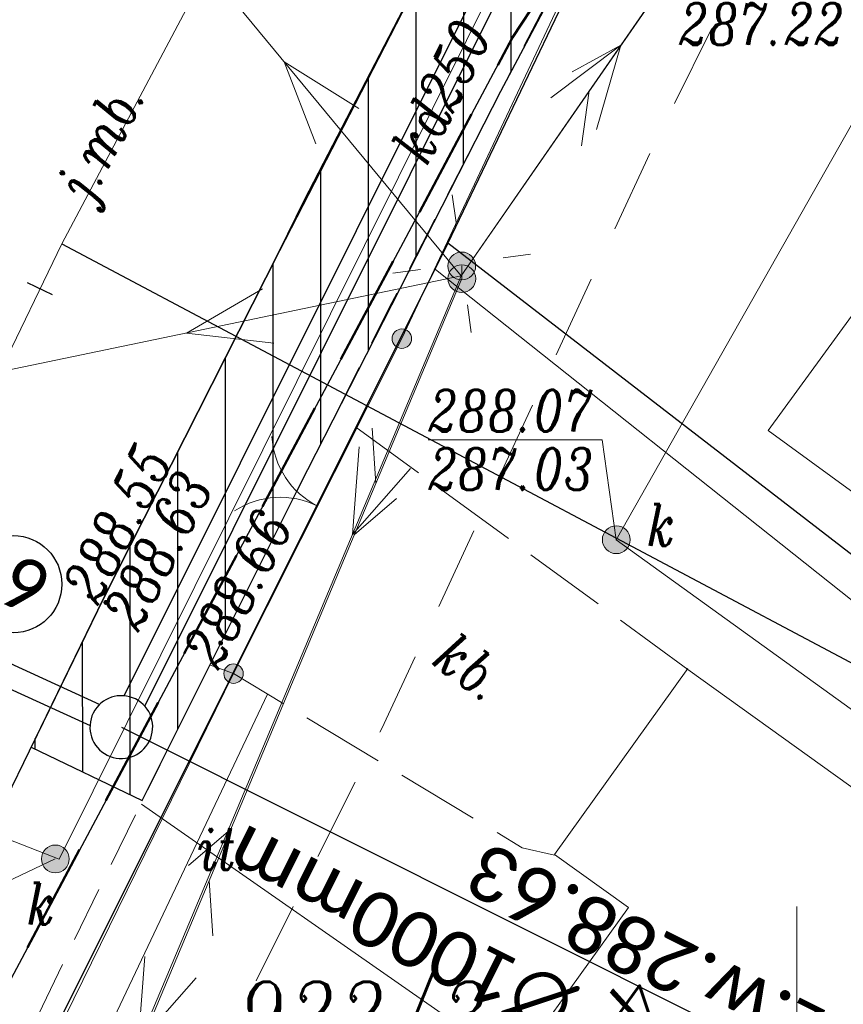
# Model space of a CAD drawing. Header units: metres. Extents: x -1 to 7476305, y 0 to 5497191.
# Tile 86 of 115: x 7475236 to 7475251, y 5497001 to 5497018. Entities that reach past the tile are written whole.
import ezdxf
from ezdxf.enums import TextEntityAlignment as Align

# ---------------------------------------------------------------- set-up
doc = ezdxf.new("R2010")
doc.units = ezdxf.units.M
for name, pattern in [('420-500', [1.5, 1, -0.5]), ('ACAD_ISO04W100', [30, 24, -3, 0, -3]), ('EGBO02-500', [2.5, 1.5, -1]), ('KTCR02-500', [1.5, 1, -0.5]), ('KTJZ01-500', [2, 1.5, -0.5]), ('slup-500', [1.75, -0.25, 0.5, -0.5, 0.5])]:
    doc.linetypes.add(name, pattern=pattern)
for name, color, linetype in [('C-DROGI-SYTUACJA', 7, 'Continuous'), ('C-DROGI-SYTUACJA-ETYKIETY', 7, 'Continuous'), ('C-SIECI-RURY', 150, 'Continuous'), ('C-SIECI-STRUKTURY', 150, 'Continuous'), ('C-SIECI-STRUKTURY-ETYKIETY', 154, 'Continuous'), ('D_chodnik do przełożenia', 3, 'Continuous'), ('D_Granice pasa drogowego', 30, '420-500'), ('D_Skarpa przy palisadach', 7, 'Continuous'), ('S-5_wymiary', 6, 'Continuous')]:
    doc.layers.add(name, color=color, linetype=linetype)
doc.layers.add('D_opis', color=7, linetype='Continuous', lineweight=18, plot=False)
for name, color, linetype, lineweight, true_color in [('EGBB01', 7, 'Continuous', 5, 0x0a0909), ('EGBD03', 7, 'Continuous', 5, 0x0a0909), ('EGBO02', 7, 'Continuous', 5, 0x0a0909), ('KTCR02', 7, 'Continuous', 5, 0x0a0909), ('KTJZ01', 7, 'Continuous', 5, 0x0a0909), ('KTKR01', 7, 'Continuous', 5, 0x0a0909), ('KTOK05_01', 7, 'Continuous', 5, 0x0a0909), ('OBOP05_02', 7, 'Continuous', 5, 0x0a0909), ('RTPW01', 7, 'Continuous', 5, 0x0a0909), ('RTPW02', 7, 'Continuous', 5, 0x0a0909), ('suepnn', 7, 'Continuous', 5, 0x0a0909), ('SUPK_01', 7, 'Continuous', 5, 0x0a0909), ('SUSM01', 7, 'Continuous', 5, 0x0a0909), ('SUSM04_01_E', 7, 'Continuous', 5, 0x0a0909), ('sutp', 7, 'Continuous', 5, 0x0a0909), ('SUUS15_05_K', 7, 'Continuous', 5, 0x0a0909), ('SZOPO_905', 7, 'Continuous', 5, 0x0a0909), ('UEEPA_512', 7, 'Continuous', 5, 0x0a0909), ('Warstwa 1', 7, 'Continuous', 5, 0x0a0909)]:
    doc.layers.add(name, color=color, linetype=linetype, lineweight=lineweight, true_color=true_color)
doc.layers.add('S-5_opis_poprzeczka', color=7, linetype='Continuous', lineweight=25)
doc.styles.add('! rom po 1.8mm', font='calibri.ttf', dxfattribs={"height": 0.9})
doc.styles.add('KAMIL', font='calibri.ttf', dxfattribs={"height": 0.75})
doc.styles.add('romans_pochyl', font='calibri.ttf', dxfattribs={"height": 0.75})
doc.styles.add('Style-ITALIC_1250', font='ITALIC_1250.shx')
doc.linetypes.add('KTOK05_01-500', pattern='A,3.75,[13,dgnlstyle-rozp_2015.shx,S=0.002778,R=0,X=0,Y=0],3.75', length=7.5)
doc.dimstyles.new('! 500', dxfattribs={"dimscale": 5, "dimtxt": 0.9, "dimasz": 0.18, "dimexe": 0.08, "dimexo": 0.04, "dimgap": 0.07, "dimtad": 1, "dimzin": 1, "dimtxsty": '! rom po 1.8mm', "dimcen": 0.09, "dimclrd": 256, "dimclre": 256, "dimclrt": 256, "dimazin": 1, "dimtfac": 1, "dimtix": 1, "dimtmove": 1, "dimatfit": 1, "dimfxl": 0.2, "dimlwd": -1, "dimlwe": -1, "dimarcsym": 0})

# ---------------------------------------------------------------- blocks, each defined once
blk = doc.blocks.new('*D107')
at = {"layer": 'D_Skarpa przy palisadach', "transparency": 16777216}
for p, q in [((7475261.652, 5497064.493), (7475239.628, 5497077.798)), ((7475202.219, 5497015.798), (7475239.616, 5497077.7)), ((7475224.163, 5497002.436), (7475202.139, 5497015.741))]:
    blk.add_line(p, q, dxfattribs=at)
at = {"layer": 'D_Skarpa przy palisadach', "lineweight": 30, "transparency": 16777216}
for points in [[(7475239.603, 5497077.708), (7475239.629, 5497077.692), (7475239.662, 5497077.777)], [(7475202.207, 5497015.805), (7475202.232, 5497015.79), (7475202.173, 5497015.721)]]:
    blk.add_solid(points, dxfattribs=at)
at = {"layer": 'Defpoints', "color": 0, "lineweight": 30, "transparency": 16777216}
for p in [(7475239.662, 5497077.777), (7475261.669, 5497064.482), (7475224.18, 5497002.426)]:
    blk.add_point(p, dxfattribs=at)
at = {"layer": 'D_Skarpa przy palisadach', "lineweight": 30, "transparency": 16777216, "insert": (7475219.717, 5497047.474), "char_height": 0.9, "attachment_point": 5, "rotation": 58.8631, "style": '! rom po 1.8mm'}
blk.add_mtext('Miejsce do wymijania sie osób ze szczególnymi potrzebami\\Pdł. 72,50m', dxfattribs=at)
blk = doc.blocks.new('*D131')
at = {"layer": 'D_opis', "transparency": 16777216}
for p, q in [((7475285.085, 5497071.614), (7475313.148, 5497052.057)), ((7475313.064, 5497052.006), (7475266.284, 5496984.879)), ((7475238.202, 5497004.339), (7475266.265, 5496984.782))]:
    blk.add_line(p, q, dxfattribs=at)
at = {"layer": 'D_opis', "lineweight": 30, "transparency": 16777216}
for points in [[(7475313.051, 5497052.014), (7475313.076, 5497051.997), (7475313.115, 5497052.08)], [(7475266.271, 5496984.888), (7475266.296, 5496984.87), (7475266.232, 5496984.805)]]:
    blk.add_solid(points, dxfattribs=at)
at = {"layer": 'Defpoints', "color": 0, "lineweight": 30, "transparency": 16777216}
for p in [(7475285.068, 5497071.625), (7475238.185, 5497004.351), (7475266.232, 5496984.805)]:
    blk.add_point(p, dxfattribs=at)
at = {"layer": 'D_opis', "lineweight": 30, "transparency": 16777216, "insert": (7475288.525, 5497019.243), "char_height": 0.9, "attachment_point": 5, "rotation": 55.1278, "style": '! rom po 1.8mm'}
blk.add_mtext('istn. chodnik do odtworzenia\\Pdł. 82,00m', dxfattribs=at)
blk = doc.blocks.new('SUUS15_05_K')
at = {"layer": 'SUUS15_05_K', "linetype": 'Continuous', "lineweight": 13, "true_color": 0x7a7a7a}
h = blk.add_hatch(color=8, dxfattribs=at)
edge = h.paths.add_edge_path()
edge.add_arc((0, 0), 0.25, 0, 360)
at = {"layer": 'SUUS15_05_K', "color": 36, "linetype": 'Continuous', "lineweight": 13, "true_color": 0x803300}
blk.add_circle((0, 0), 0.25, dxfattribs=at)
blk = doc.blocks.new('510')
at = {"layer": 'SUSM04_01_E', "linetype": 'Continuous', "lineweight": 13, "true_color": 0x7a7a7a}
h = blk.add_hatch(color=8, dxfattribs=at)
edge = h.paths.add_edge_path()
edge.add_arc((0, 0), 0.25, 0, 360)
at = {"layer": 'SUSM04_01_E', "color": 18, "linetype": 'Continuous', "lineweight": 13, "true_color": 0x0a0909}
blk.add_circle((0, 0), 0.25, dxfattribs=at)
blk = doc.blocks.new('SUSM01_1')
at = {"layer": 'SUSM01', "color": 18, "linetype": 'Continuous', "lineweight": 13, "true_color": 0x0a0909}
for p, q in [((-0.543, 0.545), (-0.897, 0.899)), ((0.517, 0.545), (0.871, 0.899)), ((-0.897, -0.869), (-0.543, -0.515)), ((0.871, -0.869), (0.517, -0.515))]:
    blk.add_line(p, q, dxfattribs=at)
blk = doc.blocks.new('905')
at = {"layer": 'SZOPO_905', "color": 18, "linetype": 'Continuous', "lineweight": 13, "true_color": 0x0a0909}
for centre, start, end in [((-1.5, 0), 0, 60), ((1.5, 0), 120, 180)]:
    blk.add_arc(centre, 1.5, start, end, dxfattribs=at)
blk = doc.blocks.new('RTPW02')
at = {"layer": 'RTPW02', "linetype": 'Continuous', "lineweight": 13, "true_color": 0x0a0909}
h = blk.add_hatch(color=18, dxfattribs=at)
edge = h.paths.add_edge_path()
edge.add_arc((0, 0), 0.045, 0, 360)
blk = doc.blocks.new('MDCP_klauzula')
at = {"layer": 'KTOK05_01', "linetype": 'Continuous', "lineweight": 18}
h = blk.add_hatch(color=252, dxfattribs=at)
edge = h.paths.add_edge_path()
edge.add_arc((7475242.89, 5497012.72), 0.175, 0, 360)
h = blk.add_hatch(color=252, dxfattribs=at)
edge = h.paths.add_edge_path()
edge.add_arc((7475239.86, 5497006.69), 0.175, 0, 360)
at = {"layer": 'EGBB01', "color": 252, "linetype": 'Continuous', "lineweight": 18, "flags": 128}
blk.add_lwpolyline([(7475263.92, 5497014.72), (7475269.546, 5497010.62), (7475262.8, 5497001.363), (7475249.485, 5497011.066), (7475254.242, 5497017.593), (7475261.93, 5497011.99), (7475263.92, 5497014.72)], close=True, dxfattribs=at)
blk.add_lwpolyline([(7475248.04, 5497006.767), (7475259.884, 5496998.26), (7475256.298, 5496993.268), (7475255.466, 5496993.866), (7475254.043, 5496991.885), (7475244.357, 5496998.842), (7475246.969, 5497002.478), (7475245.637, 5497003.435), (7475248.04, 5497006.78)], dxfattribs=at)
at = {"layer": 'EGBD03', "color": 96, "linetype": 'Continuous', "lineweight": 30, "flags": 128}
for points in [[(7475224.229, 5496974.661), (7475234.774, 5496999.181), (7475244.883, 5497018.143), (7475247.158, 5497021.622), (7475253.509, 5497032.362), (7475263.655, 5497046.357), (7475275.03, 5497059.7), (7475278.404, 5497063.267), (7475280.249, 5497065.127), (7475283.737, 5497068.192)], [(7475247.158, 5497021.622), (7475243.718, 5497014.441), (7475235.81, 5496998.61), (7475234.774, 5496999.181)], [(7475271.94, 5497019.17), (7475259.86, 5497001.99), (7475243.718, 5497014.441)]]:
    blk.add_lwpolyline(points, dxfattribs=at)
at = {"layer": 'EGBO02', "color": 252, "linetype": 'EGBO02-500', "lineweight": 18, "flags": 128}
blk.add_lwpolyline([(7475310.722, 5497088.786), (7475293.365, 5497073.57), (7475280.887, 5497061.635), (7475269.087, 5497050.145), (7475260.656, 5497040.742), (7475252.665, 5497026.697), (7475247.491, 5497016.342), (7475242.529, 5497005.703), (7475231.803, 5496984.157), (7475223.059, 5496966.836), (7475208.823, 5496940.062), (7475188.311, 5496901.265), (7475181.318, 5496888.389), (7475171.576, 5496875.579), (7475162.425, 5496863.399)], dxfattribs=at)
at = {"layer": 'KTCR02', "color": 252, "linetype": 'KTCR02-500', "lineweight": 18, "flags": 128}
blk.add_lwpolyline([(7475318.09, 5497102.78), (7475319.59, 5497101.07), (7475316.43, 5497098.44), (7475313, 5497095.57), (7475302.42, 5497086.74), (7475292.62, 5497078.32), (7475284.25, 5497070.97), (7475282.24, 5497069.06), (7475278.27, 5497065.23), (7475276.37, 5497063.29), (7475271.56, 5497058.19), (7475266.97, 5497052.93), (7475261.4, 5497045.58), (7475256.95, 5497038.97), (7475254.55, 5497035.06), (7475250.74, 5497028.48), (7475249.26, 5497025.96), (7475246.67, 5497021.06), (7475242.67, 5497013.29), (7475239.43, 5497006.85), (7475237.53, 5497003), (7475227.8, 5496982.89)], dxfattribs=at)
at = {"layer": 'KTJZ01', "color": 252, "linetype": 'KTJZ01-500', "lineweight": 18}
blk.add_line((7475248.04, 5497006.767), (7475242.063, 5497011.125), dxfattribs=at)
at = {"layer": 'KTJZ01', "color": 252, "linetype": 'KTJZ01-500', "lineweight": 18, "flags": 128}
blk.add_lwpolyline([(7475239.43, 5497006.85), (7475239.86, 5497006.69), (7475245.053, 5497003.556), (7475245.636, 5497003.42)], dxfattribs=at)
at = {"layer": 'KTKR01', "color": 252, "linetype": 'Continuous', "lineweight": 18, "flags": 128}
blk.add_lwpolyline([(7475212.28, 5496955.66), (7475218.78, 5496969.22), (7475219.24, 5496970.13), (7475226.16, 5496984.53), (7475235.46, 5497003.82), (7475237.52, 5497008.04), (7475240.69, 5497014.3), (7475241.14, 5497015.22), (7475244.36, 5497021.44), (7475244.83, 5497022.29), (7475247.7, 5497027.63), (7475248.4, 5497028.94), (7475252.58, 5497036.21)], dxfattribs=at)
at = {"layer": 'KTOK05_01', "color": 252, "linetype": 'KTOK05_01-500', "lineweight": 18}
blk.add_line((7475243.493, 5497013.964), (7475264.81, 5496997.034), dxfattribs=at)
at = {"layer": 'KTOK05_01', "color": 252, "linetype": 'Continuous', "lineweight": 18}
blk.add_line((7475242.89, 5497012.72), (7475239.86, 5497006.69), dxfattribs=at)
at = {"layer": 'KTOK05_01', "color": 252, "linetype": 'KTOK05_01-500', "lineweight": 18, "flags": 128}
for points in [[(7475249.07, 5497021.42), (7475247.44, 5497022.39), (7475242.89, 5497012.72)], [(7475239.86, 5497006.69), (7475235.87, 5496998.56), (7475228.22, 5496982.35)]]:
    blk.add_lwpolyline(points, dxfattribs=at)
at = {"layer": 'KTOK05_01', "color": 252, "linetype": 'Continuous', "lineweight": 18}
for centre in [(7475242.89, 5497012.72), (7475239.86, 5497006.69)]:
    blk.add_circle(centre, 0.175, dxfattribs=at)
at = {"layer": 'OBOP05_02', "color": 252, "linetype": 'Continuous', "lineweight": 18, "flags": 128}
blk.add_lwpolyline([(7475240.47, 5497006.32), (7475236.82, 5496998.63), (7475250.48, 5496989.03)], dxfattribs=at)
at = {"layer": 'suepnn', "color": 1, "linetype": 'Continuous', "lineweight": 13, "true_color": 0xfa0000}
blk.add_line((7475243.96, 5497013.85), (7475225.598, 5497010.029), dxfattribs=at)
at = {"layer": 'suepnn', "color": 1, "linetype": 'Continuous', "lineweight": 13, "true_color": 0xfa0000, "flags": 128}
for points in [[(7475213.493, 5497043.011), (7475228.438, 5497032.611), (7475243.96, 5497013.85), (7475263.16, 5497041.58), (7475279.69, 5497059.683)], [(7475245.57, 5497017.053), (7475246.835, 5497018.002), (7475246.392, 5497016.484)], [(7475241.344, 5497016.228), (7475240.773, 5497017.702), (7475242.114, 5497016.865)], [(7475243.96, 5497013.85), (7475226.68, 5496972.759), (7475214.092, 5496942.731)], [(7475240.586, 5497012.637), (7475239.016, 5497012.821), (7475240.383, 5497013.616)], [(7475243.045, 5497010.384), (7475242.002, 5497009.195), (7475242.123, 5497010.771)], [(7475239.188, 5497001.212), (7475238.145, 5497000.023), (7475238.266, 5497001.599)]]:
    blk.add_lwpolyline(points, dxfattribs=at)
at = {"layer": 'SUPK_01', "color": 36, "linetype": 'Continuous', "lineweight": 13, "true_color": 0x803300, "flags": 128}
for points in [[(7475249.55, 5497029.14), (7475236.72, 5497003.35), (7475235.258, 5497003.918)], [(7475264.471, 5496996.507), (7475257.47, 5497001.37), (7475246.75, 5497009.1), (7475251.19, 5497016.93)]]:
    blk.add_lwpolyline(points, dxfattribs=at)
at = {"layer": 'sutp', "color": 30, "linetype": 'Continuous', "lineweight": 13, "true_color": 0xff9100}
for p, q in [((7475243.96, 5497013.85), (7475263.16, 5497041.58)), ((7475246.835, 5497018.002), (7475245.958, 5497017.521)), ((7475246.265, 5497017.18), (7475246.124, 5497016.19)), ((7475226.724, 5496972.723), (7475243.97, 5497013.8)), ((7475242.422, 5497010.112), (7475242.355, 5497011.11)), ((7475242.034, 5497009.19), (7475242.793, 5497009.841)), ((7475239.809, 5497003.888), (7475239.05, 5497003.237)), ((7475239.421, 5497002.966), (7475239.488, 5497001.968))]:
    blk.add_line(p, q, dxfattribs=at)
at = {"layer": 'SUUS15_05_K', "color": 252, "linetype": 'Continuous', "lineweight": 18, "flags": 128}
for points in [[(7475246.75, 5497009.1), (7475246.497, 5497010.898), (7475246.347, 5497010.898)], [(7475236.651, 5497003.354), (7475234.515, 5497002.344), (7475234.365, 5497002.344)]]:
    blk.add_lwpolyline(points, dxfattribs=at)
at = {"layer": 'UEEPA_512', "color": 252, "linetype": 'slup-500', "lineweight": 18}
blk.add_line((7475243.968, 5497014.029), (7475243.97, 5497013.8), dxfattribs=at)
at = {"layer": 'Warstwa 1', "color": 252, "linetype": 'Continuous', "lineweight": 18}
blk.add_line((7475250, 5497002.5), (7475250, 5497000), dxfattribs=at)
at = {"layer": 'RTPW02', "color": 252, "linetype": 'Continuous', "lineweight": 18}
for p in [(7475237.262, 5497008.088), (7475237.562, 5497007.971), (7475239.628, 5497007.241)]:
    blk.add_blockref('RTPW02', p, dxfattribs=at)
at = {"layer": 'SUSM01', "color": 252, "linetype": 'Continuous', "lineweight": 18, "rotation": 322.8702694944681}
blk.add_blockref('SUSM01_1', (7475243.97, 5497014.05), dxfattribs=at)
at = {"layer": 'SUSM04_01_E', "color": 252, "linetype": 'Continuous', "lineweight": 18}
for p in [(7475243.968, 5497014.029), (7475243.97, 5497013.8)]:
    blk.add_blockref('510', p, dxfattribs=at)
at = {"layer": 'SUUS15_05_K', "color": 252, "linetype": 'Continuous', "lineweight": 18}
for p in [(7475246.75, 5497009.1), (7475236.651, 5497003.354)]:
    blk.add_blockref('SUUS15_05_K', p, dxfattribs=at)
at = {"layer": 'SZOPO_905', "color": 252, "linetype": 'Continuous', "lineweight": 18, "rotation": 63.32104085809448}
blk.add_blockref('905', (7475241.375, 5497009.705), dxfattribs=at)
at = {"layer": 'EGBB01', "color": 252, "linetype": 'Continuous', "lineweight": 18, "style": 'Style-ITALIC_1250', "width": 0.8}
blk.add_text('429', height=1.25, rotation=234.3123, dxfattribs=at).set_placement((7475246.141, 5497000.254), align=Align.CENTER)
at = {"layer": 'EGBD03', "color": 96, "linetype": 'Continuous', "lineweight": 30, "style": 'Style-ITALIC_1250', "width": 0.8}
blk.add_text('922/3', height=1.25, dxfattribs=at).set_placement((7475239.922, 5496999.89))
at = {"layer": 'KTJZ01', "color": 252, "linetype": 'Continuous', "lineweight": 18, "style": 'Style-ITALIC_1250', "width": 0.8}
blk.add_text('kb.', height=0.75, rotation=323.8947, dxfattribs=at).set_placement((7475243.404, 5497006.877))
at = {"layer": 'KTKR01', "color": 252, "linetype": 'Continuous', "lineweight": 18, "style": 'Style-ITALIC_1250', "width": 0.8}
blk.add_text('j.mb.', height=0.75, rotation=63.1428, dxfattribs=at).set_placement((7475237.296, 5497015.153))
at = {"layer": 'OBOP05_02', "color": 252, "linetype": 'Continuous', "lineweight": 18, "style": 'Style-ITALIC_1250', "width": 0.8}
blk.add_text('it.', height=0.75, dxfattribs=at).set_placement((7475239.219, 5497003.16))
at = {"layer": 'RTPW02', "color": 252, "linetype": 'Continuous', "lineweight": 18, "style": 'Style-ITALIC_1250', "width": 0.8}
for s, p in [('288.55', (7475237.415, 5497007.902)), ('288.63', (7475238.142, 5497007.421)), ('288.66', (7475239.582, 5497006.737))]:
    blk.add_text(s, height=0.75, rotation=62.6301, dxfattribs=at).set_placement(p)
at = {"layer": 'SUPK_01', "color": 36, "linetype": 'Continuous', "lineweight": 13, "true_color": 0x803300, "style": 'Style-ITALIC_1250', "width": 0.8}
blk.add_text('kd250', height=0.75, rotation=63.5506, dxfattribs=at).set_placement((7475243.6, 5497017.179), align=Align.MIDDLE_CENTER)
at = {"layer": 'SUUS15_05_K', "color": 36, "linetype": 'Continuous', "lineweight": 13, "true_color": 0x803300, "style": 'Style-ITALIC_1250', "width": 0.8}
for s, p in [('%%o287.22%%O', (7475250.858, 5497018.759)), ('%%o287.03%%O', (7475246.347, 5497010.748))]:
    blk.add_text(s, height=0.75, dxfattribs=at).set_placement(p, align=Align.TOP_RIGHT)
blk.add_text('%%u288.07%%U', height=0.75, dxfattribs=at).set_placement((7475246.347, 5497011.048), align=Align.RIGHT)
for p in [(7475247.303, 5497008.989), (7475236.139, 5497002.171)]:
    blk.add_text('k', height=0.75, dxfattribs=at).set_placement(p)
blk = doc.blocks.new('AeccTickLine')
at = {"color": 0, "linetype": 'ByBlock', "lineweight": -2}
blk.add_line((0, 1), (0, -1), dxfattribs=at)
blk = doc.blocks.new('kolo')
at = {"layer": 'S-5_wymiary'}
blk.add_circle((-0.91, 0), 0.91, dxfattribs=at)

msp = doc.modelspace()

# ---------------------------------------------------------------- hatches: boundary and pattern name
at = {"layer": 'D_chodnik do przełożenia', "lineweight": 30}
h = msp.add_hatch(dxfattribs=at)
h.set_pattern_fill('ANSI31', color=3, scale=0.27, angle=45)
h.paths.add_polyline_path([(7475265.36, 5497054.54), (7475264.22, 5497053.018), (7475259.57, 5497046.81), (7475255.06, 5497040.12), (7475252.58, 5497036.21), (7475248.314, 5497028.78), (7475244.36, 5497021.44), (7475240.69, 5497014.3), (7475237.52, 5497008.04), (7475236.215, 5497005.367), (7475238.213, 5497004.404), (7475241.05, 5497010.07), (7475244.67, 5497017.175), (7475247.44, 5497022.39), (7475250.74, 5497028.48), (7475255.75, 5497037.015), (7475259.702, 5497043.057), (7475261.4, 5497045.58), (7475266.97, 5497052.93), (7475271.56, 5497058.19), (7475278.27, 5497065.23), (7475283.245, 5497070.015), (7475284.274, 5497070.994), (7475285.039, 5497071.671), (7475283.49, 5497073.209), (7475281.29, 5497071.24), (7475274.82, 5497064.93), (7475270, 5497059.8)])

# ---------------------------------------------------------------- linework, layer by layer
at = {"layer": 'D_chodnik do przełożenia', "lineweight": 30, "flags": 128}
msp.add_lwpolyline([(7475252.58, 5497036.21), (7475248.314, 5497028.78), (7475244.36, 5497021.44), (7475240.69, 5497014.3), (7475237.52, 5497008.04), (7475236.215, 5497005.367), (7475238.213, 5497004.404), (7475241.05, 5497010.07), (7475244.67, 5497017.175), (7475247.44, 5497022.39), (7475250.74, 5497028.48), (7475255.75, 5497037.015)], dxfattribs=at)
at = {"layer": 'D_Granice pasa drogowego', "lineweight": 50, "ltscale": 2, "flags": 128}
msp.add_lwpolyline([(7474871.194, 5496602.021), (7474875.844, 5496605.985), (7474886.51, 5496614.328), (7474893.187, 5496619.551), (7474906.364, 5496629.859), (7474908.002, 5496630.38), (7474914.804, 5496638.74), (7474928.905, 5496651.777), (7474946.406, 5496669.552), (7474957.321, 5496680.639), (7474994.148, 5496718.045), (7475014.642, 5496738.841), (7475028.014, 5496750.844), (7475033.755, 5496755.998), (7475037.841, 5496759.479), (7475046.672, 5496767.002), (7475050.423, 5496770.198), (7475056.626, 5496775.2), (7475065.197, 5496781.478), (7475069.506, 5496784.668), (7475083.953, 5496795.64), (7475091.313, 5496801.229), (7475097.69, 5496806.073), (7475103.398, 5496810.407), (7475110.576, 5496816.081), (7475114.68, 5496819.326), (7475120.064, 5496824.042), (7475130.991, 5496833.37), (7475144.36, 5496846.35), (7475159.914, 5496864.742), (7475165.321, 5496871.433), (7475168.549, 5496875.377), (7475175.09, 5496884.328), (7475189.457, 5496903.989), (7475193.179, 5496911.075), (7475198.108, 5496920.456), (7475202.904, 5496929.586), (7475209.984, 5496944.676), (7475224.229, 5496974.661), (7475228.871, 5496985.456), (7475234.774, 5496999.181), (7475235.211, 5497000), (7475244.883, 5497018.143), (7475247.158, 5497021.622), (7475253.509, 5497032.362), (7475263.655, 5497046.357), (7475275.03, 5497059.7), (7475278.404, 5497063.267), (7475280.249, 5497065.127), (7475283.737, 5497068.192), (7475289.77, 5497074.68), (7475292.049, 5497076.649), (7475298.288, 5497082.039), (7475318.081, 5497097.784), (7475318.6, 5497101.12), (7475308.342, 5497109.277), (7475299.764, 5497105.915), (7475300.031, 5497102.685), (7475290.434, 5497094.878), (7475285.765, 5497091.08), (7475277.631, 5497083.259), (7475263.588, 5497069.572), (7475259.571, 5497065.54), (7475255.16, 5497060.7), (7475248.447, 5497051.193), (7475241.071, 5497040.575), (7475236.851, 5497034.5), (7475232.87, 5497026.192), (7475228.603, 5497017.286), (7475222.129, 5497003.773), (7475221.6, 5497002.67), (7475223.058, 5497002.07), (7475222.491, 5496999.056), (7475222.104, 5496998.239), (7475217.488, 5496988.479), (7475214.662, 5496982.503), (7475211.997, 5496976.871), (7475210.402, 5496973.497), (7475207.108, 5496966.534), (7475200.594, 5496952.761), (7475195.041, 5496942.357), (7475186.706, 5496926.741), (7475181.863, 5496917.665), (7475180.812, 5496915.697), (7475174.258, 5496906.159), (7475161.354, 5496887.311), (7475156.287, 5496881.059), (7475137.148, 5496857.357), (7475129.378, 5496848.794), (7475126.377, 5496845.473), (7475122.357, 5496841.906), (7475113.346, 5496833.897), (7475108.201, 5496829.327), (7475103.572, 5496825.562), (7475101.251, 5496823.675), (7475097.151, 5496820.343), (7475092.412, 5496817.061), (7475083.189, 5496810.712), (7475063.35, 5496796.429), (7475055.25, 5496790.597), (7475035.25, 5496773.04), (7475032.26, 5496770.67), (7475010.572, 5496750.962), (7475002.025, 5496743.149), (7474993.311, 5496735.182), (7474991.33, 5496733.29), (7474987.11, 5496729.262), (7474981.728, 5496724.125), (7474978.688, 5496721.224), (7474975.041, 5496717.744), (7474967.615, 5496710.352), (7474955.357, 5496698.026), (7474948.808, 5496691.442), (7474943.173, 5496685.776), (7474941.426, 5496684.019), (7474940.056, 5496682.642), (7474939.655, 5496682.287), (7474931.483, 5496675.053), (7474923.147, 5496667.674), (7474919.881, 5496664.783), (7474908.976, 5496655.13), (7474905.9, 5496652.407), (7474901.86, 5496653.48)], dxfattribs=at)

# ---------------------------------------------------------------- dimensions: what is measured, and where the dimension line sits
at = {"layer": 'D_opis', "lineweight": 30}
dim = msp.add_aligned_dim(p1=(7475285.068, 5497071.625), p2=(7475238.185, 5497004.351), distance=34.186, text='istn. chodnik do odtworzenia\\Pdł. <>m', dimstyle='! 500', override={"dimscale": 0.5}, dxfattribs=at)
dim.commit()
dim.dimension.update_dxf_attribs({"geometry": '*D131', "text_midpoint": (7475288.525, 5497019.243)})
at = {"layer": 'D_Skarpa przy palisadach', "color": 18, "lineweight": 30, "true_color": 0x000000}
dim = msp.add_aligned_dim(p1=(7475224.18, 5497002.426), p2=(7475261.669, 5497064.482), distance=25.711, text='Miejsce do wymijania sie osób ze szczególnymi potrzebami\\Pdł. <>m', dimstyle='! 500', override={"dimscale": 0.5}, dxfattribs=at)
dim.commit()
dim.dimension.update_dxf_attribs({"geometry": '*D107', "text_midpoint": (7475219.717, 5497047.474)})

# ---------------------------------------------------------------- next in the draw order: block references
at = {"layer": 'RTPW01', "color": 18, "lineweight": 30, "true_color": 0x000000}
msp.add_blockref('MDCP_klauzula', (0, 0), dxfattribs=at)

# ---------------------------------------------------------------- next in the draw order: linework, layer by layer
at = {"layer": 'C-DROGI-SYTUACJA', "color": 1, "linetype": 'ACAD_ISO04W100', "lineweight": 15, "ltscale": 0.5, "flags": 128}
msp.add_lwpolyline([(7475254.845, 5497046.208), (7475248.193, 5497035.955), (7475236.767, 5497014.427), (7475204.581, 5496947.694), (7475194.212, 5496927.054), (7475192.33, 5496923.641)], dxfattribs=at)
at = {"layer": 'C-DROGI-SYTUACJA', "color": 7, "linetype": 'Continuous', "lineweight": 30}
msp.add_polyline3d([(7475212.28, 5496955.66, 288.755), (7475218.78, 5496969.22, 288.714), (7475219.24, 5496970.13, 288.714), (7475226.16, 5496984.53, 288.65), (7475235.46, 5497003.82, 288.534), (7475237.52, 5497008.04, 288.627), (7475240.69, 5497014.3, 288.559), (7475241.14, 5497015.22, 288.549), (7475244.36, 5497021.44, 288.564), (7475244.83, 5497022.29, 288.561), (7475247.7, 5497027.63, 288.539), (7475248.4, 5497028.94, 288.523), (7475252.58, 5497036.21, 288.506)], dxfattribs=at)
at = {"layer": 'C-DROGI-SYTUACJA-ETYKIETY', "color": 1, "linetype": 'Continuous', "lineweight": -3}
msp.add_line((7475236.767, 5497014.427), (7475272.099, 5496995.675), dxfattribs=at)
at = {"layer": 'C-SIECI-RURY', "color": 150, "linetype": 'Continuous', "lineweight": 30}
for p, q in [((7475237.888, 5497006.291), (7475249.122, 5497028.791)), ((7475238.262, 5497006.104), (7475249.496, 5497028.605)), ((7475229.811, 5497009.639), (7475237.45, 5497006.136)), ((7475229.636, 5497009.259), (7475237.276, 5497005.756))]:
    msp.add_line(p, q, dxfattribs=at)
at = {"layer": 'C-SIECI-STRUKTURY', "color": 150, "linetype": 'Continuous', "lineweight": 30}
for start, end in [(63.411, 243.411), (243.411, 63.411)]:
    msp.add_arc((7475237.84, 5497005.728), 0.565, start, end, dxfattribs=at)
at = {"layer": 'C-SIECI-STRUKTURY-ETYKIETY', "color": 154, "linetype": 'Continuous', "lineweight": -3}
msp.add_line((7475237.84, 5497005.728, 288.631), (7475255.725, 5496996.776, 288.631), dxfattribs=at)

# ---------------------------------------------------------------- next in the draw order: block references
at = {"layer": 'C-DROGI-SYTUACJA-ETYKIETY', "color": 7, "linetype": 'Continuous', "lineweight": 30, "xscale": 0.25, "yscale": 0.25, "zscale": 0.25, "rotation": 244.2511400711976}
msp.add_blockref('AeccTickLine', (7475236.378, 5497013.619), dxfattribs=at)
at = {"layer": 'S-5_opis_poprzeczka', "color": 7, "linetype": 'Continuous', "lineweight": 25, "xscale": 0.9614294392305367, "yscale": 0.9614294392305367, "zscale": 0.9614294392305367, "rotation": 154.251140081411}
msp.add_blockref('kolo', (7475235.106, 5497008.68), dxfattribs=at)

# ---------------------------------------------------------------- next in the draw order: texts
at = {"layer": 'C-SIECI-STRUKTURY-ETYKIETY', "color": 154, "linetype": 'Continuous', "lineweight": -3, "insert": (7475247.733, 5497002.034, 288.631), "char_height": 1, "attachment_point": 8, "rotation": 153.411, "style": 'KAMIL'}
msp.add_mtext('KM 2+536.47 ∅{\\fCalibri|b0|i0|c238|p34;10}00mm\\Prz.w.288.63', dxfattribs=at)
at = {"layer": 'S-5_opis_poprzeczka', "color": 7, "linetype": 'Continuous', "lineweight": 25, "insert": (7475236.645, 5497008.562), "char_height": 0.9, "attachment_point": 7, "rotation": 154.2511, "style": 'romans_pochyl'}
msp.add_mtext('{\\fCalibri|b0|i0|c238|p34;6}', dxfattribs=at)

doc.saveas('drawing.dxf')
